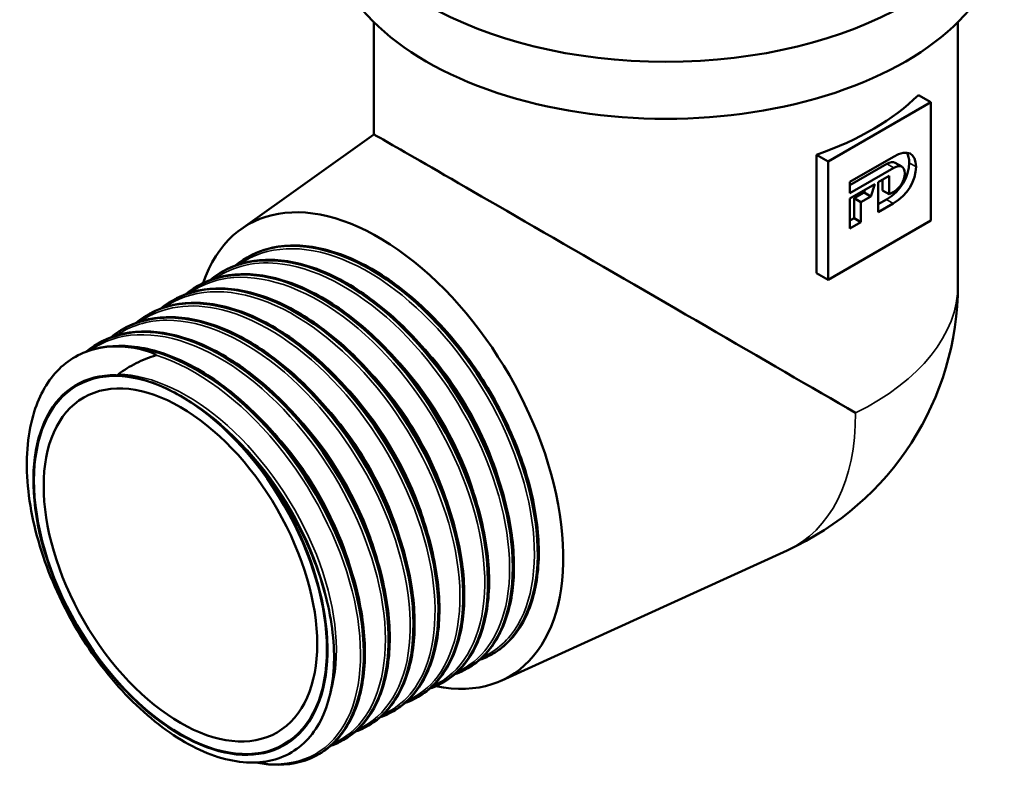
# Model space of a CAD drawing. Header units: millimetres. Extents: x -131 to 751, y -69 to 356.
# Tile 11 of 24: x 121 to 171, y 105 to 144. Entities that reach past the tile are written whole.
import ezdxf

# ---------------------------------------------------------------- set-up
doc = ezdxf.new("R2010")
doc.units = ezdxf.units.MM
doc.layers.add('Видимые тонкие (ГОСТ)', color=7, linetype='Continuous', lineweight=35)
doc.layers.add('Видимый контур (ГОСТ)', color=7, linetype='Continuous', lineweight=50)

msp = doc.modelspace()

# ---------------------------------------------------------------- linework, layer by layer
at = {"layer": 'Видимые тонкие (ГОСТ)'}
for p, q in [((165.7496, 136.4846), (165.396, 136.6887)), ((166.9052, 136.5409), (166.5516, 136.745)), ((165.7289, 134.653), (165.3754, 134.8571))]:
    msp.add_line(p, q, dxfattribs=at)
for centre, major_axis, start_param, end_param in [((153.97, 130.4418), (15.1, 0), 5.4195504, 6.2831853), ((153.1354, 129.96), (7.5269, -13.037), 6.227722, 7.0685835)]:
    msp.add_ellipse(centre, major_axis=major_axis, ratio=0.5773503, start_param=start_param, end_param=end_param, dxfattribs=at)
for points, knots in [([(131.9264, 131.5091), (133.3028, 132.476), (135.2141, 132.5682), (137.2315, 131.7662), (139.2893, 130.9482), (141.4401, 129.2073), (143.1796, 126.9678), (144.9828, 124.6464), (146.3263, 121.8101), (146.8787, 119.1936), (147.4129, 116.6631), (147.2046, 114.3611), (146.3159, 112.8491), (145.8616, 112.0763), (145.2318, 111.5133), (144.4781, 111.184)], [46.2847922, 46.2847922, 46.2847922, 46.2847922, 46.9895417, 46.9895417, 46.9895417, 47.7084472, 47.7084472, 47.7084472, 48.4536542, 48.4536542, 48.4536542, 49.1743456, 49.1743456, 49.1743456, 49.5427097, 49.5427097, 49.5427097, 49.5427097]), ([(130.6453, 130.762), (131.6027, 131.4303), (132.8081, 131.6987), (134.1379, 131.5154), (136.1008, 131.2449), (138.3178, 129.993), (140.2642, 128.0696), (142.2079, 126.1489), (143.8651, 123.5758), (144.8477, 120.9783), (145.829, 118.3842), (146.1293, 115.7886), (145.6881, 113.8235), (145.318, 112.1753), (144.4294, 110.9828), (143.1965, 110.4373)], [40.0016069, 40.0016069, 40.0016069, 40.0016069, 40.4909835, 40.4909835, 40.4909835, 41.2133864, 41.2133864, 41.2133864, 41.9347763, 41.9347763, 41.9347763, 42.6552317, 42.6552317, 42.6552317, 43.2595244, 43.2595244, 43.2595244, 43.2595244]), ([(129.3622, 130.0199), (129.9261, 130.4189), (130.5761, 130.6788), (131.2915, 130.7807), (133.0715, 131.0344), (135.2415, 130.3087), (137.2913, 128.7848), (139.34, 127.2617), (141.2512, 124.9551), (142.5777, 122.4257), (143.9034, 119.8977), (144.634, 117.1694), (144.6058, 114.9024), (144.5776, 112.6366), (143.7921, 110.8515), (142.4494, 109.9818), (142.2791, 109.8715), (142.1, 109.7761), (141.9131, 109.6954)], [33.7184216, 33.7184216, 33.7184216, 33.7184216, 34.007767, 34.007767, 34.007767, 34.7277207, 34.7277207, 34.7277207, 35.4472584, 35.4472584, 35.4472584, 36.166399, 36.166399, 36.166399, 36.8851616, 36.8851616, 36.8851616, 36.9763391, 36.9763391, 36.9763391, 36.9763391]), ([(128.0745, 129.284), (128.2128, 129.3821), (128.3564, 129.4715), (128.5053, 129.5518), (130.0242, 130.371), (132.0721, 130.2371), (134.1627, 129.1897), (136.2516, 128.1431), (138.3648, 126.1942), (140.0009, 123.8234), (141.6358, 121.4545), (142.7801, 118.6858), (143.1683, 116.1958), (143.5561, 113.7078), (143.186, 111.5206), (142.1596, 110.1709), (141.7448, 109.6256), (141.2245, 109.2189), (140.626, 108.9595)], [27.4352363, 27.4352363, 27.4352363, 27.4352363, 27.5062539, 27.5062539, 27.5062539, 28.2308308, 28.2308308, 28.2308308, 28.9548143, 28.9548143, 28.9548143, 29.6782245, 29.6782245, 29.6782245, 30.4010818, 30.4010818, 30.4010818, 30.6931538, 30.6931538, 30.6931538, 30.6931538]), ([(126.7911, 128.5406), (127.9239, 129.3299), (129.4085, 129.5502), (131.0251, 129.1474), (133.0326, 128.6472), (135.2266, 127.1908), (137.0929, 125.134), (138.9588, 123.0778), (140.4815, 120.4397), (141.3079, 117.8585), (142.134, 115.278), (142.2574, 112.777), (141.6603, 110.9614), (141.2252, 109.6385), (140.4106, 108.6879), (139.3426, 108.2155)], [21.152051, 21.152051, 21.152051, 21.152051, 21.7308775, 21.7308775, 21.7308775, 22.4496178, 22.4496178, 22.4496178, 23.1681766, 23.1681766, 23.1681766, 23.8865588, 23.8865588, 23.8865588, 24.4099685, 24.4099685, 24.4099685, 24.4099685]), ([(125.5097, 127.795), (126.2605, 128.3225), (127.1629, 128.6051), (128.163, 128.6077), (130.0375, 128.6125), (132.2388, 127.6336), (134.2484, 125.9135), (136.2574, 124.194), (138.0576, 121.7491), (139.2276, 119.1742), (140.3972, 116.6), (140.9271, 113.9188), (140.7016, 111.7823), (140.4786, 109.6688), (139.5187, 108.1069), (138.0611, 107.4697)], [14.8688657, 14.8688657, 14.8688657, 14.8688657, 15.253273, 15.253273, 15.253273, 15.973859, 15.973859, 15.973859, 16.6942207, 16.6942207, 16.6942207, 17.414363, 17.414363, 17.414363, 18.1267832, 18.1267832, 18.1267832, 18.1267832]), ([(124.226, 127.0586), (124.5589, 127.2951), (124.9223, 127.4822), (125.3128, 127.6151), (126.9625, 128.1766), (129.0802, 127.7661), (131.1645, 126.4898), (133.2481, 125.214), (135.2805, 123.0847), (136.7814, 120.6242), (138.2818, 118.1646), (139.2385, 115.3962), (139.4317, 112.9955), (139.625, 110.5957), (139.0541, 108.5848), (137.8692, 107.4559), (137.5463, 107.1484), (137.1787, 106.907), (136.7752, 106.7332)], [8.5860409, 8.5860409, 8.5860409, 8.5860409, 8.7571061, 8.7571061, 8.7571061, 9.4799297, 9.4799297, 9.4799297, 10.2024849, 10.2024849, 10.2024849, 10.9247767, 10.9247767, 10.9247767, 11.6468101, 11.6468101, 11.6468101, 11.8435407, 11.8435407, 11.8435407, 11.8435407]), ([(140.7485, 127.9179), (141.81, 126.8848), (142.7882, 125.6464), (143.5898, 124.3055), (144.4755, 122.824), (145.1402, 121.2269), (145.5297, 119.6925)], [47.48691255, 47.48691255, 47.48691255, 47.48691255, 47.92077313, 47.92077313, 47.92077313, 48.40014176, 48.40014176, 48.40014176, 48.40014176]), ([(127.6129, 126.7996), (129.7225, 126.1422), (131.9909, 124.4647), (133.8485, 122.2057), (135.677, 119.982), (137.0907, 117.2173), (137.7491, 114.6088), (138.3986, 112.0358), (138.3086, 109.6383), (137.5129, 108.0068), (136.7176, 106.3759), (135.2249, 105.5252), (133.4096, 105.6683), (133.2316, 105.6823), (133.0507, 105.7059), (132.8674, 105.7388)], [2.9335414, 2.9335414, 2.9335414, 2.9335414, 3.6797248, 3.6797248, 3.6797248, 4.414249, 4.414249, 4.414249, 5.1387881, 5.1387881, 5.1387881, 5.8630285, 5.8630285, 5.8630285, 5.9340334, 5.9340334, 5.9340334, 5.9340334]), ([(139.4666, 127.1806), (139.609, 127.0427), (139.7498, 126.9008), (139.8888, 126.7552), (141.6663, 124.8943), (143.1352, 122.4426), (143.9339, 120.0331), (144.0541, 119.6703), (144.159, 119.309), (144.2485, 118.9513)], [41.20372724, 41.20372724, 41.20372724, 41.20372724, 41.26186801, 41.26186801, 41.26186801, 42.00506505, 42.00506505, 42.00506505, 42.11695646, 42.11695646, 42.11695646, 42.11695646]), ([(138.1803, 126.4349), (139.1808, 125.4617), (140.1075, 124.3063), (140.8813, 123.0533), (141.8358, 121.5077), (142.5516, 119.8238), (142.9618, 118.2095)], [34.92054193, 34.92054193, 34.92054193, 34.92054193, 35.32942625, 35.32942625, 35.32942625, 35.83377115, 35.83377115, 35.83377115, 35.83377115]), ([(125.6584, 125.8164), (127.4078, 125.7791), (129.4532, 124.8132), (131.2944, 123.1682), (133.2219, 121.446), (134.9047, 118.9954), (135.8978, 116.4934), (136.8754, 114.0306), (137.1755, 111.5454), (136.7321, 109.7045), (136.6942, 109.5472), (136.6509, 109.3947), (136.6025, 109.2473)], [2.7053148, 2.7053148, 2.7053148, 2.7053148, 3.4416896, 3.4416896, 3.4416896, 4.2126252, 4.2126252, 4.2126252, 4.971515, 4.971515, 4.971515, 5.0363687, 5.0363687, 5.0363687, 5.0363687]), ([(136.8983, 125.6983), (136.9136, 125.6835), (136.9289, 125.6686), (136.9442, 125.6536), (138.7866, 123.8488), (140.3464, 121.3965), (141.2283, 118.9472), (141.4068, 118.4515), (141.5572, 117.9569), (141.6792, 117.4689)], [28.63735663, 28.63735663, 28.63735663, 28.63735663, 28.64361194, 28.64361194, 28.64361194, 29.39792314, 29.39792314, 29.39792314, 29.55058584, 29.55058584, 29.55058584, 29.55058584]), ([(135.612, 124.952), (136.5756, 124.015), (137.4707, 122.9093), (138.2264, 121.7092), (139.2234, 120.1259), (139.9711, 118.3893), (140.3938, 116.7266)], [22.35417132, 22.35417132, 22.35417132, 22.35417132, 22.74792651, 22.74792651, 22.74792651, 23.26740054, 23.26740054, 23.26740054, 23.26740054]), ([(128.8466, 124.7057), (130.7597, 123.6652), (132.6659, 121.8009), (134.0979, 119.5895), (135.4562, 117.4918), (136.3734, 115.1016), (136.6643, 112.9691)], [3.1388071, 3.1388071, 3.1388071, 3.1388071, 3.876764, 3.876764, 3.876764, 4.5767416, 4.5767416, 4.5767416, 4.5767416]), ([(134.3299, 124.2153), (134.4061, 124.1415), (134.4818, 124.0665), (134.557, 123.9904), (136.3461, 122.1807), (137.8478, 119.7664), (138.6953, 117.3653), (138.8585, 116.9027), (138.9972, 116.4415), (139.1111, 115.9859)], [16.07098601, 16.07098601, 16.07098601, 16.07098601, 16.10208515, 16.10208515, 16.10208515, 16.84171873, 16.84171873, 16.84171873, 16.98421523, 16.98421523, 16.98421523, 16.98421523]), ([(133.0445, 123.4681), (133.9932, 122.5457), (134.8755, 121.4598), (135.6235, 120.281), (136.637, 118.6837), (137.3972, 116.927), (137.8249, 115.2458)], [9.78792114, 9.78792114, 9.78792114, 9.78792114, 10.1755736, 10.1755736, 10.1755736, 10.70081521, 10.70081521, 10.70081521, 10.70081521])]:
    msp.add_open_spline(points, degree=3, knots=knots, dxfattribs=at)
at = {"layer": 'Видимый контур (ГОСТ)'}
for p, q in [((138.87, 138.22), (138.87, 144.021)), ((169.07, 130.4418), (169.07, 144.021)), ((167.0259, 140.254), (167.6649, 139.8851)), ((167.6649, 139.8851), (162.3616, 136.8232)), ((167.6649, 133.7614), (167.6649, 139.8851)), ((132.0069, 133.3259), (138.87, 138.22)), ((161.7652, 137.1675), (161.7652, 131.0438)), ((161.7652, 137.1675), (162.3616, 136.8232)), ((163.485, 135.7609), (165.741, 137.0633)), ((162.3616, 136.8232), (162.3616, 130.6995)), ((165.396, 136.6887), (163.485, 135.5854)), ((165.7496, 136.4846), (163.485, 135.1771)), ((166.1764, 136.5525), (165.8228, 136.7566)), ((164.9447, 135.7468), (165.5167, 136.077)), ((165.5167, 136.077), (165.5167, 135.1209)), ((163.485, 135.1771), (163.485, 135.7609)), ((163.485, 134.904), (164.7668, 135.6441)), ((164.7668, 135.6441), (164.5748, 135.0109)), ((164.9447, 134.2002), (164.9447, 135.7468)), ((165.1631, 135.8729), (165.1631, 135.325)), ((164.2213, 135.2151), (163.7032, 134.916)), ((164.5748, 135.0109), (164.0568, 134.7119)), ((164.2632, 135.3533), (164.2213, 135.2151)), ((164.5748, 135.0109), (164.2213, 135.2151)), ((165.5167, 135.1209), (165.1631, 135.325)), ((165.5167, 135.1209), (165.7496, 135.2554)), ((163.485, 133.3574), (163.485, 134.904)), ((164.0568, 134.7119), (163.7032, 134.916)), ((163.7032, 134.916), (163.7032, 133.8917)), ((164.0568, 134.7119), (164.0568, 133.6876)), ((165.3754, 134.8571), (164.9447, 134.6084)), ((165.7289, 134.653), (164.9447, 134.2002)), ((162.3616, 130.6995), (167.6649, 133.7614)), ((163.7032, 133.8917), (163.485, 133.7657)), ((164.0568, 133.6876), (163.485, 133.3574)), ((164.0568, 133.6876), (163.7032, 133.8917)), ((132.3175, 131.8607), (132.3055, 131.8537)), ((131.0334, 131.1192), (131.0214, 131.1123)), ((161.7652, 131.0438), (162.3616, 130.6995)), ((129.7492, 130.3778), (129.7372, 130.3709)), ((128.465, 129.6364), (128.453, 129.6295)), ((127.1808, 128.895), (127.1688, 128.888)), ((125.8967, 128.1536), (125.8846, 128.1466)), ((124.6125, 127.4121), (124.6005, 127.4052)), ((145.4861, 109.9791), (160.2335, 116.7021)), ((145.0146, 111.3515), (145.0026, 111.3446)), ((143.7304, 110.6101), (143.7184, 110.6031)), ((142.4463, 109.8686), (142.4343, 109.8617)), ((141.1621, 109.1272), (141.1501, 109.1203)), ((139.8779, 108.3858), (139.8659, 108.3789)), ((138.5937, 107.6444), (138.5817, 107.6375)), ((137.3096, 106.903), (137.2976, 106.896)), ((136.0254, 106.1615), (136.0134, 106.1546))]:
    msp.add_line(p, q, dxfattribs=at)
msp.add_arc((153.97, 130.4418), 15.1, 294.50711, 0, dxfattribs=at)
for centre, major_axis in [((153.97, 152.0789), (-17.5, 0)), ((128.8677, 115.9489), (-5.3549, 9.2749)), ((128.8677, 115.9489), (5.3549, -9.2749)), ((128.8677, 115.9489), (-5, 8.6603))]:
    msp.add_ellipse(centre, major_axis=major_axis, ratio=0.5773503, dxfattribs=at)
for centre, major_axis, ratio, start_param, end_param in [((153.97, 149.1278), (-17.5, 0), 0.5773503, 0, 3.1415927), ((153.97, 144.634), (-15.1, 0), 0.5773503, 2.113254, 2.615212), ((153.97, 129.4752), (15.1, -8.7448), 0.0013266, 0.8644032, 3.1409901), ((139.1207, 121.8685), (-6.75, 11.6913), 0.5773503, 2.6712069, 6.752278), ((129.3976, 116.2549), (-6.0275, 10.4399), 0.5773503, 6.0197617, 6.0785089), ((128.8677, 115.9489), (-5.3784, 9.3157), 0.5773503, 5.9068114, 11.3775192)]:
    msp.add_ellipse(centre, major_axis=major_axis, ratio=ratio, start_param=start_param, end_param=end_param, dxfattribs=at)
for points in [[(165.741, 137.0633), (166.4778, 137.4888), (166.9052, 137.2411), (166.9052, 136.5409)], [(166.4246, 137.2704), (166.508, 137.1463), (166.5516, 136.9687), (166.5516, 136.745)], [(166.5516, 136.745), (166.5516, 136.0515), (166.1181, 135.2859), (165.3754, 134.8571)], [(165.8228, 136.7566), (165.7228, 136.8143), (165.5752, 136.7922), (165.396, 136.6887)], [(166.9052, 136.5409), (166.9052, 135.8473), (166.4716, 135.0818), (165.7289, 134.653)], [(166.3186, 136.1985), (166.3186, 136.5833), (166.0915, 136.682), (165.7496, 136.4846)], [(165.7496, 135.2554), (166.0915, 135.4528), (166.3186, 135.8044), (166.3186, 136.1985)], [(131.7002, 131.4319), (131.8304, 131.5398), (131.9657, 131.6396), (132.1058, 131.731)], [(130.4156, 130.6904), (130.5459, 130.7982), (130.6814, 130.8981), (130.8217, 130.9896)], [(129.1314, 129.949), (129.2617, 130.0568), (129.3972, 130.1567), (129.5375, 130.2482)], [(127.8473, 129.2075), (127.9775, 129.3154), (128.113, 129.4153), (128.2533, 129.5068)], [(126.5631, 128.4661), (126.6934, 128.5739), (126.8289, 128.6738), (126.9691, 128.7654)], [(125.2789, 127.7247), (125.4092, 127.8325), (125.5447, 127.9324), (125.685, 128.0239)], [(123.9947, 126.9832), (124.125, 127.0911), (124.2605, 127.191), (124.4008, 127.2825)], [(131.8538, 122.3026), (132.3441, 121.797), (132.8146, 121.2482), (133.2608, 120.6633)], [(144.8227, 111.2471), (144.6652, 111.1673), (144.5012, 111.0981), (144.3318, 111.0397)], [(143.5385, 110.5057), (143.381, 110.4259), (143.2171, 110.3567), (143.0476, 110.2983)], [(142.2543, 109.7643), (142.0968, 109.6844), (141.9329, 109.6153), (141.7635, 109.5569)], [(140.9702, 109.0229), (140.8126, 108.943), (140.6487, 108.8739), (140.4793, 108.8155)], [(139.686, 108.2814), (139.5285, 108.2016), (139.3645, 108.1324), (139.1951, 108.0741)], [(138.4018, 107.54), (138.2443, 107.4602), (138.0804, 107.391), (137.9109, 107.3326)], [(137.1176, 106.7986), (136.9602, 106.7188), (136.7964, 106.6497), (136.6271, 106.5913)]]:
    msp.add_open_spline(points, degree=3, dxfattribs=at)
for points, knots in [([(132.1098, 131.7251), (132.6368, 132.0714), (133.2342, 132.3009), (133.8863, 132.3994), (135.6673, 132.6684), (137.8419, 131.9582), (139.9024, 130.4451), (141.9894, 128.9126), (143.9411, 126.5695), (145.2922, 123.9961), (146.6291, 121.4495), (147.367, 118.7001), (147.3405, 116.4144), (147.3136, 114.0927), (146.4977, 112.2712), (145.1067, 111.4069), (145.0144, 111.3496), (144.9196, 111.2965), (144.8225, 111.2476)], [46.3059297, 46.3059297, 46.3059297, 46.3059297, 46.5686116, 46.5686116, 46.5686116, 47.2859912, 47.2859912, 47.2859912, 48.0126011, 48.0126011, 48.0126011, 48.7316407, 48.7316407, 48.7316407, 49.4620357, 49.4620357, 49.4620357, 49.5105107, 49.5105107, 49.5105107, 49.5105107]), ([(145.014, 111.353), (145.1885, 111.4527), (145.3549, 111.5666), (145.5121, 111.6947), (146.7948, 112.7395), (147.4626, 114.7173), (147.3379, 117.1309), (147.2146, 119.5161), (146.3186, 122.3046), (144.8552, 124.8137), (143.3924, 127.3217), (141.3752, 129.5279), (139.2804, 130.891), (137.1864, 132.2536), (135.0329, 132.7614), (133.3292, 132.2847), (132.9713, 132.1846), (132.6339, 132.0411), (132.3197, 131.8576)], [-55.7632696, -55.7632696, -55.7632696, -55.7632696, -55.6735437, -55.6735437, -55.6735437, -54.941833, -54.941833, -54.941833, -54.2187472, -54.2187472, -54.2187472, -53.4959577, -53.4959577, -53.4959577, -52.7734593, -52.7734593, -52.7734593, -52.6216769, -52.6216769, -52.6216769, -52.6216769]), ([(132.5236, 131.9723), (133.2188, 132.3246), (134.024, 132.4952), (135.7177, 132.4532), (136.6263, 132.2448), (138.4654, 131.483), (139.4191, 130.9138), (141.2444, 129.4903), (142.1385, 128.6173), (143.754, 126.6857), (144.496, 125.6033), (145.7401, 123.3684), (146.2581, 122.1883), (147.0114, 119.8781), (147.2562, 118.7195), (147.4465, 116.5659), (147.394, 115.5445), (146.9993, 113.7642), (146.6512, 112.9829), (145.892, 112.0087), (145.5595, 111.7004), (145.189, 111.4586)], [0, 0, 0, 0, 0.3816271, 0.3816271, 0.7592495, 0.7592495, 1.1436157, 1.1436157, 1.529119, 1.529119, 1.9138295, 1.9138295, 2.2980227, 2.2980227, 2.6823258, 2.6823258, 3.0673624, 3.0673624, 3.4530543, 3.4530543, 3.6838186, 3.6838186, 3.6838186, 3.6838186]), ([(130.8223, 130.9888), (130.9641, 131.082), (131.1111, 131.1665), (131.2633, 131.2419), (132.8149, 132.0102), (134.8824, 131.8226), (136.9791, 130.7312), (139.0729, 129.6413), (141.178, 127.6599), (142.8, 125.2703), (144.42, 122.8837), (145.5445, 120.1109), (145.9156, 117.6238), (146.2863, 115.1397), (145.9025, 112.9623), (144.868, 111.6196), (144.4991, 111.1408), (144.0487, 110.7697), (143.5354, 110.5119)], [40.0227444, 40.0227444, 40.0227444, 40.0227444, 40.0934319, 40.0934319, 40.0934319, 40.8143153, 40.8143153, 40.8143153, 41.5342004, 41.5342004, 41.5342004, 42.2531648, 42.2531648, 42.2531648, 42.9712854, 42.9712854, 42.9712854, 43.2273254, 43.2273254, 43.2273254, 43.2273254]), ([(143.7265, 110.6172), (144.3383, 110.969), (144.8525, 111.4898), (145.2366, 112.1643), (146.116, 113.708), (146.3062, 116.0426), (145.7496, 118.5986), (145.1932, 121.1537), (143.895, 123.9073), (142.1558, 126.1894), (140.4172, 128.4706), (138.2528, 130.2604), (136.1718, 131.121), (134.251, 131.9153), (132.4165, 131.9115), (131.0336, 131.1186)], [-49.4800843, -49.4800843, -49.4800843, -49.4800843, -49.165159, -49.165159, -49.165159, -48.4443024, -48.4443024, -48.4443024, -47.7237021, -47.7237021, -47.7237021, -47.0033533, -47.0033533, -47.0033533, -46.3384916, -46.3384916, -46.3384916, -46.3384916]), ([(131.2394, 131.2308), (131.9346, 131.5832), (132.7398, 131.7538), (134.4335, 131.7117), (135.3421, 131.5034), (137.1812, 130.7416), (138.1349, 130.1724), (139.9603, 128.7489), (140.8543, 127.8759), (142.4699, 125.9442), (143.2118, 124.8618), (144.4559, 122.627), (144.9739, 121.4468), (145.7273, 119.1367), (145.972, 117.978), (146.1623, 115.8245), (146.1098, 114.803), (145.7151, 113.0228), (145.367, 112.2415), (144.6078, 111.2673), (144.2753, 110.9589), (143.9048, 110.7172)], [0, 0, 0, 0, 0.3816271, 0.3816271, 0.7592495, 0.7592495, 1.1436157, 1.1436157, 1.529119, 1.529119, 1.9138295, 1.9138295, 2.2980227, 2.2980227, 2.6823258, 2.6823258, 3.0673624, 3.0673624, 3.4530543, 3.4530543, 3.6838186, 3.6838186, 3.6838186, 3.6838186]), ([(129.5384, 130.2461), (130.7591, 131.0347), (132.3623, 131.1862), (134.0859, 130.6574), (136.1295, 130.0304), (138.325, 128.4528), (140.1588, 126.309), (141.9917, 124.1663), (143.4477, 121.4767), (144.1906, 118.89), (144.9332, 116.3047), (144.9573, 113.8447), (144.2689, 112.1043), (143.8412, 111.0229), (143.1409, 110.2252), (142.2505, 109.7705)], [33.7395591, 33.7395591, 33.7395591, 33.7395591, 34.3452474, 34.3452474, 34.3452474, 35.0633504, 35.0633504, 35.0633504, 35.7810609, 35.7810609, 35.7810609, 36.4983977, 36.4983977, 36.4983977, 36.9441401, 36.9441401, 36.9441401, 36.9441401]), ([(142.4431, 109.8733), (143.4312, 110.45), (144.16, 111.4758), (144.5188, 112.8409), (145.024, 114.7624), (144.7915, 117.3392), (143.8653, 119.9469), (142.9395, 122.5538), (141.3281, 125.1686), (139.4054, 127.1582), (137.4833, 129.1472), (135.2663, 130.4939), (133.2737, 130.869), (131.9548, 131.1172), (130.7416, 130.9383), (129.7522, 130.3719)], [-43.196899, -43.196899, -43.196899, -43.196899, -42.6862672, -42.6862672, -42.6862672, -41.9675423, -41.9675423, -41.9675423, -41.2490301, -41.2490301, -41.2490301, -40.530726, -40.530726, -40.530726, -40.0553063, -40.0553063, -40.0553063, -40.0553063]), ([(129.9553, 130.4894), (130.6505, 130.8418), (131.4556, 131.0124), (133.1493, 130.9703), (134.0579, 130.762), (135.897, 130.0002), (136.8508, 129.431), (138.6761, 128.0074), (139.5702, 127.1345), (141.1857, 125.2028), (141.9276, 124.1204), (143.1717, 121.8855), (143.6897, 120.7054), (144.4431, 118.3953), (144.6878, 117.2366), (144.8781, 115.0831), (144.8257, 114.0616), (144.4309, 112.2813), (144.0828, 111.5001), (143.3236, 110.5259), (142.9912, 110.2175), (142.6206, 109.9758)], [0, 0, 0, 0, 0.3816271, 0.3816271, 0.7592495, 0.7592495, 1.1436157, 1.1436157, 1.529119, 1.529119, 1.9138295, 1.9138295, 2.2980227, 2.2980227, 2.6823258, 2.6823258, 3.0673624, 3.0673624, 3.4530543, 3.4530543, 3.6838186, 3.6838186, 3.6838186, 3.6838186]), ([(128.2574, 129.4996), (129.0727, 130.0298), (130.0546, 130.2835), (131.1366, 130.2239), (133.0663, 130.1178), (135.2974, 129.0165), (137.3019, 127.1937), (139.3049, 125.3723), (141.0642, 122.8468), (142.1666, 120.2346), (143.2682, 117.6243), (143.7046, 114.9506), (143.3824, 112.8657), (143.0994, 111.0345), (142.2336, 109.6718), (140.9693, 109.0241)], [27.4563738, 27.4563738, 27.4563738, 27.4563738, 27.8614934, 27.8614934, 27.8614934, 28.5839957, 28.5839957, 28.5839957, 29.3059307, 29.3059307, 29.3059307, 30.0273181, 30.0273181, 30.0273181, 30.6609548, 30.6609548, 30.6609548, 30.6609548]), ([(141.162, 109.1274), (142.497, 109.9014), (143.3362, 111.5243), (143.4782, 113.6372), (143.626, 115.8369), (143.0165, 118.5484), (141.7835, 121.1181), (140.5508, 123.6871), (138.705, 126.092), (136.6748, 127.7523), (134.645, 129.4123), (132.448, 130.3137), (130.5958, 130.2348), (129.8141, 130.2014), (129.0966, 129.9936), (128.4691, 129.6297)], [-36.9137137, -36.9137137, -36.9137137, -36.9137137, -36.2250048, -36.2250048, -36.2250048, -35.5080247, -35.5080247, -35.5080247, -34.791215, -34.791215, -34.791215, -34.074571, -34.074571, -34.074571, -33.772121, -33.772121, -33.772121, -33.772121]), ([(128.6711, 129.748), (129.3663, 130.1003), (130.1714, 130.271), (131.8652, 130.2289), (132.7737, 130.0206), (134.6128, 129.2588), (135.5666, 128.6895), (137.3919, 127.266), (138.286, 126.3931), (139.9015, 124.4614), (140.6434, 123.379), (141.8875, 121.1441), (142.4055, 119.964), (143.1589, 117.6539), (143.4036, 116.4952), (143.594, 114.3416), (143.5415, 113.3202), (143.1467, 111.5399), (142.7987, 110.7587), (142.0394, 109.7845), (141.707, 109.4761), (141.3365, 109.2343)], [0, 0, 0, 0, 0.3816271, 0.3816271, 0.7592495, 0.7592495, 1.1436157, 1.1436157, 1.529119, 1.529119, 1.9138295, 1.9138295, 2.2980227, 2.2980227, 2.6823258, 2.6823258, 3.0673624, 3.0673624, 3.4530543, 3.4530543, 3.6838186, 3.6838186, 3.6838186, 3.6838186]), ([(126.9723, 128.7609), (127.3808, 129.0301), (127.832, 129.2284), (128.3191, 129.3486), (130.0337, 129.7713), (132.1796, 129.2213), (134.2559, 127.8366), (136.3316, 126.4522), (138.3203, 124.2458), (139.7589, 121.7508), (141.197, 119.2564), (142.0734, 116.4952), (142.1904, 114.133), (142.3075, 111.7713), (141.665, 109.8289), (140.4278, 108.7758), (140.1992, 108.5811), (139.9506, 108.4171), (139.6848, 108.2841)], [21.1731885, 21.1731885, 21.1731885, 21.1731885, 21.376992, 21.376992, 21.376992, 22.094327, 22.094327, 22.094327, 22.8114822, 22.8114822, 22.8114822, 23.5284623, 23.5284623, 23.5284623, 24.245272, 24.245272, 24.245272, 24.3777695, 24.3777695, 24.3777695, 24.3777695]), ([(139.8759, 108.39), (140.2224, 108.5876), (140.5371, 108.8401), (140.8137, 109.1461), (141.9352, 110.3869), (142.4185, 112.4955), (142.1348, 114.9557), (141.8513, 117.4139), (140.8041, 120.2011), (139.2342, 122.6376), (137.6654, 125.0724), (135.588, 127.1354), (133.4908, 128.3225), (131.3952, 129.5088), (129.2977, 129.8099), (127.6916, 129.1464), (127.5154, 129.0736), (127.3453, 128.9893), (127.1816, 128.894)], [-30.6305284, -30.6305284, -30.6305284, -30.6305284, -30.4524913, -30.4524913, -30.4524913, -29.7305563, -29.7305563, -29.7305563, -29.0091689, -29.0091689, -29.0091689, -28.288309, -28.288309, -28.288309, -27.5679571, -27.5679571, -27.5679571, -27.4889357, -27.4889357, -27.4889357, -27.4889357]), ([(127.3869, 129.0066), (128.0821, 129.3589), (128.8873, 129.5296), (130.581, 129.4875), (131.4896, 129.2791), (133.3287, 128.5174), (134.2824, 127.9481), (136.1077, 126.5246), (137.0018, 125.6517), (138.6173, 123.72), (139.3593, 122.6376), (140.6034, 120.4027), (141.1213, 119.2226), (141.8747, 116.9124), (142.1195, 115.7538), (142.3098, 113.6002), (142.2573, 112.5788), (141.8626, 110.7985), (141.5145, 110.0172), (140.7553, 109.0431), (140.4228, 108.7347), (140.0523, 108.4929)], [0, 0, 0, 0, 0.3816271, 0.3816271, 0.7592495, 0.7592495, 1.1436157, 1.1436157, 1.529119, 1.529119, 1.9138295, 1.9138295, 2.2980227, 2.2980227, 2.6823258, 2.6823258, 3.0673624, 3.0673624, 3.4530543, 3.4530543, 3.6838186, 3.6838186, 3.6838186, 3.6838186]), ([(125.685, 128.0239), (125.7294, 128.0529), (125.7744, 128.0811), (125.8198, 128.1084), (127.2986, 128.9971), (129.3175, 128.9485), (131.404, 127.9813), (133.4897, 127.0143), (135.6252, 125.1379), (137.3099, 122.8088), (138.9942, 120.4805), (140.2138, 117.7202), (140.6881, 115.1965), (141.1622, 112.6736), (140.8879, 110.4092), (139.9425, 108.9526), (139.5384, 108.33), (139.0133, 107.8573), (138.3981, 107.547)], [14.8900032, 14.8900032, 14.8900032, 14.8900032, 14.9121126, 14.9121126, 14.9121126, 15.6312774, 15.6312774, 15.6312774, 16.3502198, 16.3502198, 16.3502198, 17.0689447, 17.0689447, 17.0689447, 17.7874569, 17.7874569, 17.7874569, 18.0945842, 18.0945842, 18.0945842, 18.0945842]), ([(138.5896, 107.6515), (139.3156, 108.0712), (139.9039, 108.7294), (140.3034, 109.5947), (141.0696, 111.2544), (141.1342, 113.6614), (140.4699, 116.2334), (139.806, 118.8042), (138.4195, 121.5174), (136.6297, 123.7183), (134.8408, 125.9181), (132.6641, 127.587), (130.6074, 128.32), (128.8423, 128.949), (127.1782, 128.8839), (125.8974, 128.1518)], [-24.3473431, -24.3473431, -24.3473431, -24.3473431, -23.9731366, -23.9731366, -23.9731366, -23.2554261, -23.2554261, -23.2554261, -22.5380893, -22.5380893, -22.5380893, -21.8211074, -21.8211074, -21.8211074, -21.2057504, -21.2057504, -21.2057504, -21.2057504]), ([(126.1027, 128.2652), (126.7979, 128.6175), (127.6031, 128.7881), (129.2968, 128.7461), (130.2054, 128.5377), (132.0445, 127.7759), (132.9982, 127.2067), (134.8236, 125.7832), (135.7176, 124.9102), (137.3332, 122.9786), (138.0751, 121.8962), (139.3192, 119.6613), (139.8372, 118.4812), (140.5906, 116.171), (140.8353, 115.0124), (141.0256, 112.8588), (140.9731, 111.8374), (140.5784, 110.0571), (140.2303, 109.2758), (139.4711, 108.3016), (139.1386, 107.9933), (138.7681, 107.7515)], [0, 0, 0, 0, 0.3816271, 0.3816271, 0.7592495, 0.7592495, 1.1436157, 1.1436157, 1.529119, 1.529119, 1.9138295, 1.9138295, 2.2980227, 2.2980227, 2.6823258, 2.6823258, 3.0673624, 3.0673624, 3.4530543, 3.4530543, 3.6838186, 3.6838186, 3.6838186, 3.6838186]), ([(124.4028, 127.2784), (125.4982, 127.9856), (126.898, 128.1873), (128.4212, 127.8341), (130.4426, 127.3653), (132.6638, 125.9233), (134.561, 123.863), (136.4575, 121.8034), (138.014, 119.1441), (138.8671, 116.533), (139.7199, 113.9228), (139.8628, 111.3839), (139.2733, 109.5347), (138.8653, 108.2551), (138.1094, 107.3136), (137.1143, 106.8037)], [8.6068179, 8.6068179, 8.6068179, 8.6068179, 9.1502102, 9.1502102, 9.1502102, 9.871328, 9.871328, 9.871328, 10.5921846, 10.5921846, 10.5921846, 11.3127849, 11.3127849, 11.3127849, 11.8113989, 11.8113989, 11.8113989, 11.8113989]), ([(137.3073, 106.9061), (138.394, 107.5412), (139.1637, 108.7245), (139.4793, 110.2957), (139.8832, 112.3062), (139.5397, 114.9338), (138.5195, 117.5415), (137.5005, 120.1462), (135.8149, 122.7082), (133.8543, 124.6075), (131.8959, 126.5048), (129.6796, 127.7244), (127.7231, 127.9681), (126.5633, 128.1126), (125.5005, 127.9133), (124.6161, 127.4054)], [-18.0641578, -18.0641578, -18.0641578, -18.0641578, -17.5022866, -17.5022866, -17.5022866, -16.7833222, -16.7833222, -16.7833222, -16.0652016, -16.0652016, -16.0652016, -15.3478491, -15.3478491, -15.3478491, -14.9225651, -14.9225651, -14.9225651, -14.9225651]), ([(124.8186, 127.5237), (125.5138, 127.8761), (126.3189, 128.0467), (128.0126, 128.0046), (128.9212, 127.7963), (130.7603, 127.0345), (131.7141, 126.4653), (133.5394, 125.0418), (134.4335, 124.1688), (136.049, 122.2371), (136.7909, 121.1547), (138.035, 118.9199), (138.553, 117.7397), (139.3064, 115.4296), (139.5511, 114.2709), (139.7414, 112.1174), (139.689, 111.0959), (139.2942, 109.3157), (138.9461, 108.5344), (138.1869, 107.5602), (137.8545, 107.2518), (137.4839, 107.0101)], [0, 0, 0, 0, 0.3816271, 0.3816271, 0.7592495, 0.7592495, 1.1436157, 1.1436157, 1.529119, 1.529119, 1.9138295, 1.9138295, 2.2980227, 2.2980227, 2.6823258, 2.6823258, 3.0673624, 3.0673624, 3.4530543, 3.4530543, 3.6838186, 3.6838186, 3.6838186, 3.6838186]), ([(124.1769, 127.0473), (124.9295, 127.2919), (125.7805, 127.3479), (127.5414, 127.0834), (128.4731, 126.7633), (130.3285, 125.7905), (131.2752, 125.121), (133.0565, 123.5241), (133.9133, 122.5767), (135.4315, 120.5302), (136.1122, 119.4059), (137.2183, 117.1236), (137.6576, 115.9373), (138.2458, 113.6505), (138.4019, 112.5216), (138.415, 110.4593), (138.2718, 109.5004), (137.7033, 107.8724), (137.2702, 107.1823), (136.5567, 106.5237), (136.3829, 106.3882), (136.1997, 106.2687)], [0, 0, 0, 0, 0.3828614, 0.3828614, 0.7626816, 0.7626816, 1.1478859, 1.1478859, 1.5331862, 1.5331862, 1.9176807, 1.9176807, 2.301838, 2.301838, 2.6863036, 2.6863036, 3.0716317, 3.0716317, 3.4570276, 3.4570276, 3.571099, 3.571099, 3.571099, 3.571099]), ([(136.0253, 106.1617), (136.0845, 106.1958), (136.1428, 106.2315), (136.2, 106.2688), (137.5652, 107.1598), (138.355, 108.9934), (138.3639, 111.3141), (138.3728, 113.6106), (137.6171, 116.3632), (136.2665, 118.9048), (134.8945, 121.4866), (132.9199, 123.8267), (130.818, 125.3401), (128.7161, 126.8535), (126.5059, 127.5259), (124.721, 127.1843)], [-11.7809725, -11.7809725, -11.7809725, -11.7809725, -11.7504958, -11.7504958, -11.7504958, -11.0238859, -11.0238859, -11.0238859, -10.3048463, -10.3048463, -10.3048463, -9.5744513, -9.5744513, -9.5744513, -8.8440562, -8.8440562, -8.8440562, -8.8440562]), ([(125.1475, 127.2409), (127.029, 127.4291), (129.3098, 126.5607), (131.421, 124.8649), (133.4992, 123.1955), (135.3939, 120.7415), (136.6479, 118.118), (137.8872, 115.5254), (138.4906, 112.7912), (138.3238, 110.5851), (138.1599, 108.4175), (137.2544, 106.7789), (135.8334, 106.0572)], [2.6196181, 2.6196181, 2.6196181, 2.6196181, 3.3629433, 3.3629433, 3.3629433, 4.094654, 4.094654, 4.094654, 4.8177398, 4.8177398, 4.8177398, 5.5282136, 5.5282136, 5.5282136, 5.5282136]), ([(125.1475, 127.2409), (126.13, 127.3242), (126.9659, 127.0787), (127.4443, 126.9062), (127.5428, 126.8628), (127.598, 126.8291), (127.608, 126.8225), (127.6159, 126.8145), (127.6176, 126.8126), (127.6192, 126.8099), (127.6196, 126.809), (127.62, 126.8075), (127.6201, 126.8069), (127.6201, 126.8059), (127.6201, 126.8054), (127.6198, 126.8044), (127.6196, 126.804), (127.6189, 126.8029), (127.6184, 126.8024), (127.6165, 126.8009), (127.6148, 126.8002), (127.6129, 126.7996)], [-0.083755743, -0.083755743, -0.083755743, -0.083755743, -0.027794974, -0.027794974, -0.006957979, -0.006957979, -0.003176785, -0.003176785, -0.002148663, -0.002148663, -0.001736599, -0.001736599, -0.001506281, -0.001506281, -0.001318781, -0.001318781, -0.001108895, -0.001108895, -0.000783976, -0.000783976, 0, 0, 0, 0]), ([(121.3049, 123.8668), (121.5874, 124.7707), (122.0252, 125.5204), (123.1833, 126.6614), (123.9035, 127.0352), (124.721, 127.1843)], [-0.818715, -0.818715, -0.818715, -0.818715, -0.41483755, -0.41483755, 0, 0, 0, 0]), ([(127.6129, 126.7996), (127.2543, 126.6901), (126.9075, 126.5517), (126.2551, 126.2218), (125.9489, 126.0329), (125.6584, 125.8164)], [-0.29242585, -0.29242585, -0.29242585, -0.29242585, -0.1432755, -0.1432755, 0, 0, 0, 0]), ([(125.6584, 125.8164), (125.6567, 125.8151), (125.6553, 125.8137), (125.654, 125.8117), (125.6537, 125.8112), (125.6534, 125.81), (125.6533, 125.8095), (125.6532, 125.8084), (125.6532, 125.8079), (125.6534, 125.8066), (125.6537, 125.8059), (125.6546, 125.8041), (125.6555, 125.8031), (125.6596, 125.799), (125.665, 125.7959), (125.6925, 125.7843), (125.7281, 125.7758), (125.7943, 125.7627), (125.8175, 125.7584), (125.8426, 125.7539)], [-0.618142, -0.618142, -0.618142, -0.618142, -0.61019657, -0.61019657, -0.60738581, -0.60738581, -0.60522714, -0.60522714, -0.60290578, -0.60290578, -0.59946711, -0.59946711, -0.59302621, -0.59302621, -0.5704701, -0.5704701, -0.50412158, -0.50412158, -0.4726077, -0.4726077, -0.4726077, -0.4726077]), ([(128.8466, 124.7057), (128.0717, 125.1506), (127.3053, 125.46), (126.2985, 125.6914), (126.0585, 125.7298), (125.8426, 125.7539)], [0, 0, 0, 0, 0.32874744, 0.32874744, 0.4450488, 0.4450488, 0.4450488, 0.4450488]), ([(131.8538, 122.3026), (131.6375, 122.5267), (131.3971, 122.764), (130.3887, 123.6897), (129.6215, 124.2608), (128.8466, 124.7057)], [0.10135026, 0.10135026, 0.10135026, 0.10135026, 0.16855541, 0.16855541, 0.35862171, 0.35862171, 0.35862171, 0.35862171]), ([(133.2608, 120.6633), (133.8249, 119.9237), (134.3384, 119.1312), (135.2426, 117.4765), (135.6286, 116.6209), (136.4054, 114.4636), (136.6908, 113.178), (136.8715, 110.7652), (136.7615, 109.663), (136.1552, 107.7922), (135.6614, 107.0448), (134.3495, 106.0115), (133.5414, 105.7398), (131.7137, 105.7183), (130.71, 105.9733), (128.6377, 106.9876), (127.5888, 107.7415), (125.5853, 109.6595), (124.6511, 110.8084), (123.0249, 113.3585), (122.3508, 114.7369), (121.3588, 117.5471), (121.0534, 118.9519), (120.8609, 121.6043), (120.9791, 122.8247), (121.3049, 123.8668)], [-5.0449359, -5.0449359, -5.0449359, -5.0449359, -4.7619434, -4.7619434, -4.4771808, -4.4771808, -4.0471149, -4.0471149, -3.6131244, -3.6131244, -3.1752099, -3.1752099, -2.7333722, -2.7333722, -2.2876121, -2.2876121, -1.8379303, -1.8379303, -1.3843274, -1.3843274, -0.9268043, -0.9268043, -0.4653616, -0.4653616, 0, 0, 0, 0]), ([(135.8334, 106.0572), (135.1844, 105.7282), (134.4268, 105.5804), (133.3466, 105.637), (133.0619, 105.674), (132.7719, 105.7328)], [0, 0, 0, 0, 0.37949877, 0.37949877, 0.51028703, 0.51028703, 0.51028703, 0.51028703])]:
    msp.add_open_spline(points, degree=3, knots=knots, dxfattribs=at)

doc.saveas('drawing.dxf')
